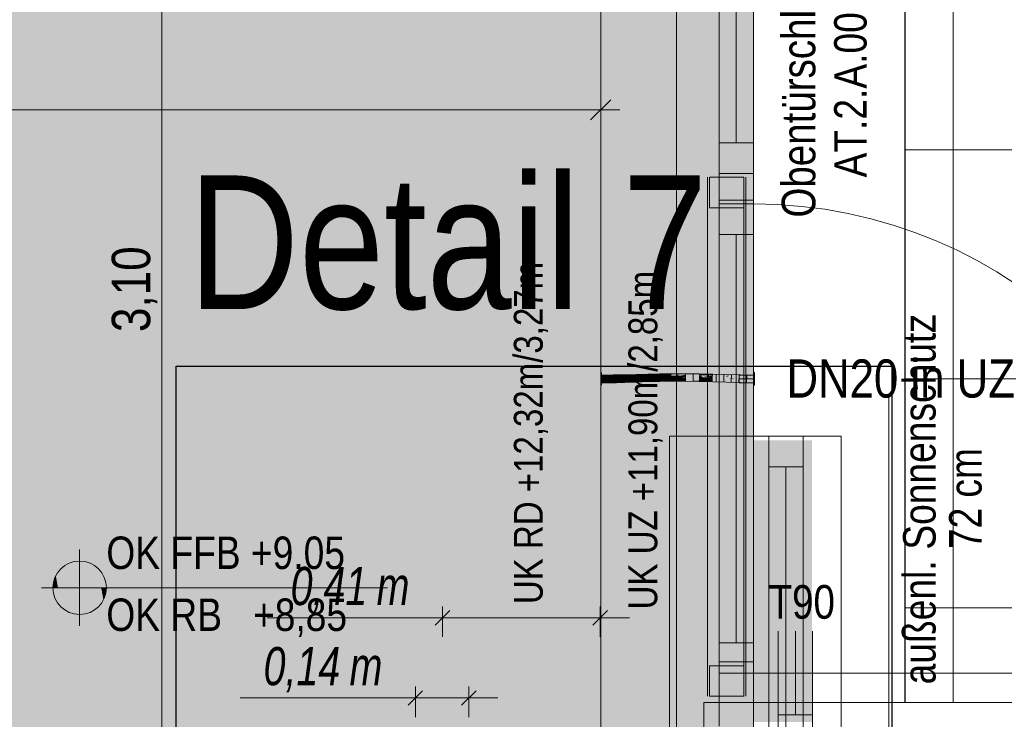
# Model space of a CAD drawing. Extents: x -620 to 300, y 62 to 1112.
# Tile 70 of 95: x -490 to -438, y 786 to 822. Entities that reach past the tile are written whole.
import ezdxf
from ezdxf.lldxf.tags import DXFTag

# ---------------------------------------------------------------- set-up
doc = ezdxf.new("R2010")
doc.units = 0
doc.layers.get('0').update_dxf_attribs({"lineweight": 13})
for name, color, linetype, lineweight, true_color in [('00_Beschriftung UZ', 3, 'Continuous', 13, 0x00ff00), ('30 -33 Aussenwände- 7 Fassade_ Elemente', 7, 'Continuous', 9, 0x00aacc), ('30 -35 Decken- 1 Konstruktion-Träger- Stahlbeton', 7, 'grob-A06G9S5M8I', 13, 0x33aa00), ('70 -72 Beschriftung- 1 Beschriftung allgemein', 7, 'Continuous', 9, 0xff6633), ('70 -76 Bemaßung- 2 Allgemein', 9, 'Continuous', 5, 0x808080), ('E_Aussparung Bemaßung', 5, 'Continuous', 9, 0x0000ff), ('E_Leerrohr 20', 7, 'Continuous', 13, 0xcc0099), ('E_Leerrohr 20-Shading', 7, 'Continuous', 13, 0xcc0099), ('E_Leerrohr_Detailnummer', 1, 'Continuous', 25, 0xff0000), ('iwb_Layout BA_Markierung', 7, 'Continuous', 9, 0xbadcdc), ('iwb_Schraffur_F90_feuerbestaendig', 1, 'Continuous', 13, 0xff0000), ('iwb_Schraffur_Unterzug', 7, 'Continuous', 5, 0xffffcc)]:
    doc.layers.add(name, color=color, linetype=linetype, lineweight=lineweight, true_color=true_color)
for name, color, linetype, lineweight in [('30 -33 Aussenwände- 8 Sonnenschutz', 7, 'Continuous', 9), ('60- 61 allgemeine Ausstattung- 4 Terrassen', 7, 'Continuous', 9), ('70 -71 Achsen- 1 Gebäudeachsen', 7, 'STRICHPUNKT2-A06G9S5N8I', 18), ('70 -72 Beschriftung- 5 Höhenkoten', 7, 'Continuous', 15), ('Detailelementbeschriftung', 7, 'Continuous', 9), ('Keine', 7, 'Continuous', 9)]:
    doc.layers.add(name, color=color, linetype=linetype, lineweight=lineweight)
doc.styles.get("Standard").update_dxf_attribs({"font": 'ARIALN.TTF'})
tags = doc.linetypes.add('grob-A06G9S5M8I', pattern=[14, 3, -8, 3]).pattern_tags.tags
tags[8:9] = [DXFTag(74, 4), DXFTag(75, 0), DXFTag(340, '0'), DXFTag(46, 0.0), DXFTag(50, 0.0), DXFTag(44, 0.0), DXFTag(45, 0.0)]
tags[6:7] = [DXFTag(74, 4), DXFTag(75, 0), DXFTag(340, '0'), DXFTag(46, 0.0), DXFTag(50, 0.0), DXFTag(44, 0.0), DXFTag(45, 0.0)]
tags[4:5] = [DXFTag(74, 4), DXFTag(75, 0), DXFTag(340, '0'), DXFTag(46, 0.0), DXFTag(50, 0.0), DXFTag(44, 0.0), DXFTag(45, 0.0)]
tags = doc.linetypes.add('STRICHPUNKT2', pattern=[12.7, 6.35, -3.175, 0, -3.175]).pattern_tags.tags
tags[10:11] = [DXFTag(74, 4), DXFTag(75, 0), DXFTag(340, '0'), DXFTag(46, 0.0), DXFTag(50, 0.0), DXFTag(44, 0.0), DXFTag(45, 0.0)]
tags[8:9] = [DXFTag(74, 4), DXFTag(75, 0), DXFTag(340, '0'), DXFTag(46, 0.0), DXFTag(50, 0.0), DXFTag(44, 0.0), DXFTag(45, 0.0)]
tags[6:7] = [DXFTag(74, 4), DXFTag(75, 0), DXFTag(340, '0'), DXFTag(46, 0.0), DXFTag(50, 0.0), DXFTag(44, 0.0), DXFTag(45, 0.0)]
tags[4:5] = [DXFTag(74, 4), DXFTag(75, 0), DXFTag(340, '0'), DXFTag(46, 0.0), DXFTag(50, 0.0), DXFTag(44, 0.0), DXFTag(45, 0.0)]
tags = doc.linetypes.add('STRICHPUNKT2-A06G9S5N8I', pattern=[12.7, 6.35, -3.175, 0, -3.175]).pattern_tags.tags
tags[10:11] = [DXFTag(74, 4), DXFTag(75, 0), DXFTag(340, '0'), DXFTag(46, 0.0), DXFTag(50, 0.0), DXFTag(44, 0.0), DXFTag(45, 0.0)]
tags[8:9] = [DXFTag(74, 4), DXFTag(75, 0), DXFTag(340, '0'), DXFTag(46, 0.0), DXFTag(50, 0.0), DXFTag(44, 0.0), DXFTag(45, 0.0)]
tags[6:7] = [DXFTag(74, 4), DXFTag(75, 0), DXFTag(340, '0'), DXFTag(46, 0.0), DXFTag(50, 0.0), DXFTag(44, 0.0), DXFTag(45, 0.0)]
tags[4:5] = [DXFTag(74, 4), DXFTag(75, 0), DXFTag(340, '0'), DXFTag(46, 0.0), DXFTag(50, 0.0), DXFTag(44, 0.0), DXFTag(45, 0.0)]

# ---------------------------------------------------------------- blocks, each defined once
blk = doc.blocks.new('Shading-A06G9S308I', base_point=(-458.717, 803.369))
at = {"layer": 'E_Leerrohr 20-Shading', "color": 213, "true_color": 0xd67fc0}
for points in [[(-459.505, 803.482), (-459.505, 803.704), (-459.517, 803.482), (-459.517, 803.704)], [(-459.517, 803.466), (-459.505, 803.466), (-459.517, 803.482), (-459.505, 803.482)], [(-459.517, 803.374), (-459.505, 803.374), (-459.517, 803.466), (-459.505, 803.466)], [(-459.505, 803.152), (-459.505, 803.374), (-459.517, 803.152), (-459.517, 803.374)], [(-459.517, 803.044), (-459.505, 803.044), (-459.517, 803.152), (-459.505, 803.152)], [(-459.505, 803.374), (-458.717, 803.376), (-459.505, 803.574), (-458.717, 803.574)], [(-459.505, 803.374), (-458.717, 803.374), (-458.717, 803.376)], [(-458.717, 803.369), (-459.505, 803.374), (-458.893, 803.183), (-459.505, 803.174)], [(-458.717, 803.369), (-458.717, 803.374), (-459.505, 803.374)], [(-459.505, 803.174), (-458.717, 803.174), (-458.717, 803.186)], [(-458.717, 803.369), (-458.893, 803.183), (-458.717, 803.19)], [(-458.893, 803.183), (-458.717, 803.186), (-458.717, 803.19)]]:
    blk.add_solid(points, dxfattribs=at)
blk = doc.blocks.new('Shading-A06G9S328I', base_point=(-457.065, 803.229))
at = {"layer": 'E_Leerrohr 20-Shading', "color": 223, "true_color": 0xc67fb4}
for points in [[(-456.465, 803.6), (-456.466, 803.643), (-457.075, 803.575), (-457.076, 803.628)], [(-455.854, 803.614), (-455.854, 803.651), (-456.465, 803.6), (-456.466, 803.643)], [(-455.854, 803.614), (-455.659, 803.612), (-455.854, 803.651), (-455.66, 803.65)], [(-455.659, 803.612), (-455.127, 803.608), (-455.66, 803.65), (-455.127, 803.648)], [(-454.401, 803.585), (-454.4, 803.634), (-455.127, 803.608), (-455.127, 803.648)], [(-458.898, 803.521), (-458.899, 803.579), (-459.505, 803.516), (-459.505, 803.574)], [(-458.893, 803.179), (-458.894, 803.238), (-459.505, 803.174), (-459.505, 803.233)], [(-458.291, 803.534), (-458.293, 803.593), (-458.898, 803.521), (-458.899, 803.579)], [(-458.283, 803.193), (-458.284, 803.251), (-458.893, 803.179), (-458.894, 803.238)], [(-457.683, 803.552), (-457.685, 803.61), (-458.291, 803.534), (-458.293, 803.593)], [(-457.673, 803.21), (-457.675, 803.269), (-458.283, 803.193), (-458.284, 803.251)], [(-457.683, 803.552), (-457.076, 803.628), (-457.685, 803.61)], [(-457.683, 803.552), (-457.313, 803.563), (-457.076, 803.628), (-457.075, 803.575)], [(-457.065, 803.229), (-457.067, 803.287), (-457.673, 803.21), (-457.675, 803.269)], [(-457.313, 803.563), (-457.074, 803.57), (-457.075, 803.575)], [(-457.074, 803.57), (-456.465, 803.585), (-457.075, 803.575), (-456.465, 803.6)], [(-456.458, 803.243), (-456.459, 803.302), (-457.065, 803.229), (-457.067, 803.287)], [(-456.465, 803.585), (-455.854, 803.593), (-456.465, 803.6), (-455.854, 803.614)], [(-455.853, 803.307), (-455.853, 803.31), (-456.459, 803.301), (-456.459, 803.302)], [(-456.458, 803.243), (-455.853, 803.251), (-456.459, 803.301), (-455.853, 803.307)], [(-455.854, 803.593), (-455.127, 803.589), (-455.854, 803.614), (-455.127, 803.608)], [(-455.853, 803.31), (-455.853, 803.307), (-455.658, 803.308), (-455.668, 803.305)], [(-455.656, 803.309), (-455.853, 803.31), (-455.658, 803.308)], [(-455.853, 803.307), (-455.853, 803.251), (-455.668, 803.305)], [(-455.655, 803.305), (-455.668, 803.305), (-455.655, 803.25), (-455.853, 803.251)], [(-455.668, 803.305), (-455.493, 803.303), (-455.658, 803.308), (-455.493, 803.304)], [(-455.277, 803.305), (-455.656, 803.309), (-455.658, 803.308)], [(-455.658, 803.308), (-455.493, 803.304), (-455.493, 803.307)], [(-455.131, 803.304), (-455.13, 803.307), (-455.656, 803.309)], [(-455.131, 803.299), (-455.655, 803.305), (-455.131, 803.248), (-455.655, 803.25)], [(-455.493, 803.304), (-455.277, 803.305), (-455.493, 803.307)], [(-455.493, 803.304), (-455.42, 803.302), (-455.277, 803.305), (-455.131, 803.304)], [(-455.493, 803.303), (-455.42, 803.302), (-455.493, 803.304)], [(-455.131, 803.304), (-455.42, 803.302), (-455.131, 803.3)], [(-455.42, 803.302), (-455.131, 803.299), (-455.131, 803.3)], [(-455.131, 803.304), (-454.408, 803.284), (-455.13, 803.307), (-454.407, 803.291)], [(-454.408, 803.284), (-455.131, 803.304), (-454.803, 803.29), (-455.131, 803.3)], [(-455.131, 803.3), (-455.131, 803.299), (-454.803, 803.29)], [(-454.803, 803.29), (-455.131, 803.299), (-454.409, 803.234), (-455.131, 803.248)], [(-454.407, 803.291), (-454.407, 803.293), (-455.13, 803.307)], [(-455.127, 803.589), (-454.401, 803.576), (-455.127, 803.608), (-454.401, 803.585)], [(-454.803, 803.29), (-454.409, 803.234), (-454.408, 803.277)], [(-454.408, 803.279), (-454.803, 803.29), (-454.408, 803.277)], [(-454.408, 803.284), (-454.803, 803.29), (-454.408, 803.279)], [(-454.408, 803.277), (-454.409, 803.234), (-454.114, 803.264)], [(-453.945, 803.222), (-453.945, 803.256), (-454.409, 803.234), (-454.114, 803.264)], [(-454.407, 803.291), (-454.408, 803.284), (-453.977, 803.278), (-454.044, 803.271)], [(-454.044, 803.271), (-454.408, 803.284), (-454.089, 803.266), (-454.408, 803.279)], [(-454.089, 803.266), (-454.408, 803.279), (-454.114, 803.264), (-454.408, 803.277)], [(-453.977, 803.278), (-453.951, 803.28), (-454.407, 803.291), (-454.407, 803.293)], [(-453.951, 803.28), (-453.945, 803.281), (-454.407, 803.293)], [(-454.4, 803.634), (-454.401, 803.585), (-453.942, 803.622), (-453.943, 803.565)], [(-454.401, 803.585), (-454.401, 803.576), (-453.943, 803.565), (-453.943, 803.564)], [(-453.945, 803.256), (-453.945, 803.261), (-454.114, 803.264), (-454.089, 803.266)], [(-453.684, 803.258), (-454.044, 803.271), (-453.684, 803.251), (-454.089, 803.266)], [(-453.977, 803.278), (-454.044, 803.271), (-453.683, 803.269), (-453.684, 803.258)], [(-453.683, 803.269), (-453.951, 803.28), (-453.977, 803.278)], [(-453.816, 803.277), (-453.945, 803.281), (-453.951, 803.28)], [(-453.683, 803.269), (-453.683, 803.272), (-453.951, 803.28), (-453.816, 803.277)], [(-453.683, 803.272), (-453.683, 803.274), (-453.945, 803.281)], [(-453.684, 803.245), (-453.684, 803.251), (-453.945, 803.256), (-453.945, 803.261)], [(-453.685, 803.216), (-453.684, 803.245), (-453.945, 803.222), (-453.945, 803.256)], [(-453.943, 803.564), (-453.676, 803.557), (-453.942, 803.622), (-453.674, 803.615)], [(-453.684, 803.245), (-453.685, 803.216), (-452.959, 803.211), (-452.959, 803.196)], [(-453.683, 803.269), (-453.684, 803.258), (-452.958, 803.246), (-452.959, 803.231)], [(-452.959, 803.231), (-453.684, 803.258), (-452.959, 803.223), (-453.684, 803.251)], [(-452.959, 803.223), (-453.684, 803.251), (-452.959, 803.211), (-453.684, 803.245)], [(-452.958, 803.247), (-452.958, 803.254), (-453.683, 803.272), (-453.683, 803.274)], [(-452.958, 803.247), (-453.683, 803.272), (-452.958, 803.246), (-453.683, 803.269)], [(-452.951, 803.537), (-452.95, 803.596), (-453.676, 803.557), (-453.674, 803.615)], [(-452.232, 803.227), (-452.368, 803.231), (-452.959, 803.231), (-452.958, 803.246)], [(-452.232, 803.209), (-452.959, 803.231), (-452.232, 803.2), (-452.959, 803.223)], [(-452.232, 803.227), (-452.959, 803.231), (-452.232, 803.209)], [(-452.232, 803.2), (-452.959, 803.223), (-452.233, 803.185), (-452.959, 803.211)], [(-452.959, 803.211), (-452.959, 803.196), (-452.233, 803.185), (-452.233, 803.18)], [(-452.232, 803.227), (-452.232, 803.239), (-452.958, 803.247), (-452.958, 803.254)], [(-452.368, 803.231), (-452.958, 803.247), (-452.958, 803.246)], [(-452.228, 803.522), (-452.227, 803.58), (-452.951, 803.539), (-452.95, 803.596)], [(-452.951, 803.537), (-452.228, 803.522), (-452.951, 803.539)], [(-451.505, 803.188), (-452.232, 803.2), (-451.505, 803.174), (-452.233, 803.185)], [(-452.233, 803.185), (-452.233, 803.18), (-451.505, 803.174)], [(-451.505, 803.218), (-451.505, 803.233), (-452.232, 803.227), (-452.232, 803.239)], [(-452.232, 803.227), (-452.232, 803.209), (-451.505, 803.218), (-451.505, 803.198)], [(-451.505, 803.198), (-452.232, 803.209), (-451.505, 803.188), (-452.232, 803.2)], [(-451.505, 803.516), (-451.505, 803.574), (-452.228, 803.522), (-452.227, 803.58)]]:
    blk.add_solid(points, dxfattribs=at)
at = {"layer": 'E_Leerrohr 20-Shading', "color": 231, "true_color": 0xe17fc9}
for points in [[(-458.896, 803.379), (-458.898, 803.521), (-459.505, 803.374), (-459.505, 803.516)], [(-458.894, 803.238), (-458.896, 803.379), (-459.505, 803.233), (-459.505, 803.374)], [(-458.291, 803.524), (-458.291, 803.534), (-458.898, 803.521)], [(-458.896, 803.379), (-458.288, 803.393), (-458.898, 803.521), (-458.291, 803.524)], [(-458.284, 803.251), (-458.288, 803.393), (-458.894, 803.238), (-458.896, 803.379)], [(-457.683, 803.547), (-457.683, 803.552), (-458.291, 803.534)], [(-458.291, 803.524), (-457.683, 803.527), (-458.291, 803.534), (-457.683, 803.547)], [(-458.288, 803.393), (-457.679, 803.41), (-458.291, 803.524), (-457.683, 803.527)], [(-457.675, 803.269), (-457.679, 803.41), (-458.284, 803.251), (-458.288, 803.393)], [(-457.683, 803.552), (-457.683, 803.547), (-457.313, 803.563), (-457.427, 803.552)], [(-457.427, 803.552), (-457.683, 803.527), (-457.074, 803.558), (-457.073, 803.53)], [(-457.683, 803.547), (-457.683, 803.527), (-457.427, 803.552)], [(-457.683, 803.527), (-457.679, 803.41), (-457.243, 803.529), (-457.242, 803.423)], [(-457.067, 803.287), (-457.071, 803.428), (-457.675, 803.269), (-457.679, 803.41)], [(-457.313, 803.563), (-457.427, 803.552), (-457.103, 803.558)], [(-457.427, 803.552), (-457.074, 803.558), (-457.103, 803.558)], [(-457.074, 803.558), (-457.074, 803.57), (-457.313, 803.563)], [(-457.242, 803.423), (-457.071, 803.428), (-457.243, 803.529), (-457.073, 803.53)], [(-456.464, 803.547), (-456.465, 803.585), (-457.074, 803.558), (-457.074, 803.57)], [(-457.073, 803.53), (-456.464, 803.533), (-457.074, 803.558), (-456.464, 803.547)], [(-457.071, 803.428), (-456.462, 803.443), (-457.073, 803.53), (-456.464, 803.533)], [(-456.459, 803.302), (-456.462, 803.443), (-457.067, 803.287), (-457.071, 803.428)], [(-455.854, 803.542), (-455.854, 803.593), (-456.464, 803.547), (-456.465, 803.585)], [(-456.464, 803.533), (-455.854, 803.538), (-456.464, 803.547), (-455.854, 803.542)], [(-456.462, 803.444), (-455.854, 803.457), (-456.464, 803.533), (-455.854, 803.538)], [(-456.462, 803.443), (-455.854, 803.451), (-456.462, 803.444), (-455.854, 803.457)], [(-455.853, 803.32), (-455.854, 803.451), (-456.46, 803.325), (-456.462, 803.443)], [(-456.459, 803.302), (-455.853, 803.31), (-456.46, 803.325), (-455.853, 803.32)], [(-455.369, 803.543), (-455.127, 803.589), (-455.854, 803.542), (-455.854, 803.593)], [(-455.854, 803.538), (-455.854, 803.457), (-455.369, 803.543), (-455.82, 803.458)], [(-455.854, 803.542), (-455.854, 803.538), (-455.4, 803.543)], [(-455.369, 803.543), (-455.854, 803.542), (-455.4, 803.543)], [(-455.129, 803.455), (-455.82, 803.458), (-455.28, 803.454), (-455.854, 803.451)], [(-455.854, 803.457), (-455.854, 803.451), (-455.82, 803.458)], [(-455.854, 803.451), (-455.657, 803.45), (-455.28, 803.454)], [(-455.854, 803.451), (-455.853, 803.32), (-455.657, 803.45), (-455.656, 803.32)], [(-455.853, 803.32), (-455.853, 803.31), (-455.656, 803.32), (-455.656, 803.309)], [(-455.82, 803.458), (-455.49, 803.462), (-455.49, 803.521)], [(-455.82, 803.458), (-455.129, 803.455), (-455.129, 803.466)], [(-455.657, 803.45), (-455.129, 803.448), (-455.129, 803.455)], [(-455.657, 803.45), (-455.656, 803.32), (-455.129, 803.448), (-455.13, 803.322)], [(-455.656, 803.32), (-455.656, 803.309), (-455.13, 803.322), (-455.13, 803.307)], [(-455.49, 803.462), (-455.129, 803.466), (-455.369, 803.543), (-455.128, 803.546)], [(-455.49, 803.462), (-455.369, 803.543), (-455.49, 803.521)], [(-455.128, 803.546), (-455.127, 803.589), (-455.369, 803.543)], [(-455.13, 803.322), (-454.406, 803.331), (-455.129, 803.445), (-454.404, 803.43)], [(-455.13, 803.307), (-454.407, 803.293), (-455.13, 803.322), (-454.406, 803.331)], [(-455.128, 803.544), (-455.129, 803.466), (-454.401, 803.553), (-454.403, 803.47)], [(-455.129, 803.455), (-454.404, 803.456), (-455.129, 803.466), (-454.403, 803.47)], [(-455.129, 803.455), (-455.129, 803.448), (-454.404, 803.456), (-454.404, 803.44)], [(-455.129, 803.448), (-454.404, 803.434), (-454.404, 803.44)], [(-454.404, 803.43), (-454.404, 803.434), (-455.129, 803.445), (-455.129, 803.448)], [(-454.401, 803.557), (-454.401, 803.576), (-455.128, 803.546), (-455.127, 803.589)], [(-455.128, 803.546), (-455.128, 803.544), (-454.401, 803.557), (-454.401, 803.553)], [(-454.406, 803.331), (-454.407, 803.293), (-453.944, 803.34), (-453.945, 803.281)], [(-454.404, 803.43), (-454.406, 803.331), (-453.944, 803.42), (-453.944, 803.34)], [(-454.403, 803.47), (-454.404, 803.456), (-454.192, 803.47), (-454.277, 803.456)], [(-454.277, 803.456), (-454.404, 803.456), (-454.376, 803.439), (-454.404, 803.44)], [(-454.404, 803.44), (-454.404, 803.434), (-454.376, 803.439)], [(-453.679, 803.42), (-453.871, 803.432), (-454.404, 803.434), (-454.376, 803.439)], [(-453.816, 803.421), (-453.679, 803.42), (-454.404, 803.434)], [(-453.944, 803.422), (-454.404, 803.434), (-453.944, 803.42), (-454.404, 803.43)], [(-453.944, 803.422), (-453.816, 803.421), (-454.404, 803.434)], [(-454.403, 803.47), (-454.192, 803.47), (-454.401, 803.553), (-454.394, 803.554)], [(-453.943, 803.564), (-454.401, 803.576), (-454.401, 803.557)], [(-454.401, 803.557), (-454.394, 803.554), (-453.943, 803.564), (-453.902, 803.563)], [(-454.394, 803.554), (-454.401, 803.557), (-454.401, 803.553)], [(-454.394, 803.554), (-454.192, 803.47), (-453.902, 803.563), (-453.676, 803.557)], [(-453.871, 803.432), (-454.277, 803.456), (-454.376, 803.439)], [(-453.678, 803.455), (-453.678, 803.471), (-454.277, 803.456), (-454.192, 803.47)], [(-453.678, 803.455), (-454.277, 803.456), (-453.679, 803.429), (-453.871, 803.432)], [(-453.678, 803.471), (-453.676, 803.557), (-454.192, 803.47)], [(-453.945, 803.281), (-453.683, 803.274), (-453.944, 803.422), (-453.679, 803.415)], [(-453.944, 803.422), (-453.679, 803.415), (-453.679, 803.42)], [(-453.871, 803.432), (-453.679, 803.42), (-453.679, 803.429)], [(-452.958, 803.254), (-452.955, 803.396), (-453.683, 803.274), (-453.679, 803.415)], [(-453.678, 803.455), (-453.679, 803.429), (-452.953, 803.453), (-452.954, 803.417)], [(-453.679, 803.429), (-453.679, 803.42), (-452.954, 803.417), (-452.954, 803.413)], [(-453.679, 803.415), (-452.955, 803.396), (-453.679, 803.42), (-452.954, 803.413)], [(-452.953, 803.471), (-452.951, 803.537), (-453.678, 803.471), (-453.676, 803.557)], [(-453.678, 803.455), (-452.953, 803.453), (-453.678, 803.471), (-452.953, 803.471)], [(-452.958, 803.254), (-452.232, 803.239), (-452.955, 803.38), (-452.23, 803.376)], [(-452.955, 803.396), (-452.23, 803.38), (-452.954, 803.413), (-452.229, 803.409)], [(-452.23, 803.376), (-452.23, 803.38), (-452.955, 803.38), (-452.955, 803.396)], [(-452.953, 803.453), (-452.954, 803.417), (-452.229, 803.409), (-452.369, 803.41)], [(-452.954, 803.417), (-452.954, 803.413), (-452.369, 803.41)], [(-452.953, 803.471), (-452.83, 803.535), (-452.951, 803.537)], [(-452.953, 803.471), (-452.228, 803.474), (-452.83, 803.535), (-452.228, 803.518)], [(-452.953, 803.453), (-452.229, 803.453), (-452.953, 803.471), (-452.228, 803.474)], [(-452.953, 803.453), (-452.229, 803.409), (-452.229, 803.453)], [(-452.228, 803.518), (-452.228, 803.522), (-452.83, 803.535)], [(-452.23, 803.37), (-452.232, 803.239), (-451.505, 803.374), (-451.505, 803.233)], [(-452.23, 803.38), (-451.505, 803.374), (-452.229, 803.409), (-451.505, 803.409)], [(-451.505, 803.374), (-452.23, 803.38), (-452.23, 803.376)], [(-452.23, 803.376), (-452.23, 803.37), (-451.505, 803.374)], [(-452.229, 803.453), (-451.505, 803.458), (-452.228, 803.474), (-451.505, 803.482)], [(-452.229, 803.409), (-451.505, 803.409), (-452.229, 803.453), (-451.505, 803.458)], [(-451.505, 803.496), (-451.505, 803.516), (-452.228, 803.518), (-452.228, 803.522)], [(-452.228, 803.474), (-451.505, 803.482), (-452.228, 803.518), (-451.505, 803.496)]]:
    blk.add_solid(points, dxfattribs=at)
blk = doc.blocks.new('Shading-A06G9S348I', base_point=(-451.505, 803.437))
at = {"layer": 'E_Leerrohr 20-Shading', "color": 213, "true_color": 0xd67fc0}
for points in [[(-451.493, 803.601), (-451.493, 803.704), (-451.505, 803.601), (-451.505, 803.704)], [(-451.505, 803.437), (-451.505, 803.574), (-452.293, 803.43), (-452.293, 803.574)], [(-452.293, 803.418), (-451.505, 803.423), (-452.293, 803.43), (-451.505, 803.437)], [(-451.505, 803.394), (-451.505, 803.423), (-452.293, 803.392), (-452.293, 803.418)], [(-451.505, 803.394), (-452.293, 803.392), (-452.11, 803.374), (-452.293, 803.376)], [(-452.293, 803.376), (-452.293, 803.374), (-452.11, 803.374)], [(-452.293, 803.371), (-452.266, 803.369), (-452.11, 803.374), (-451.937, 803.374)], [(-452.11, 803.374), (-452.293, 803.374), (-452.293, 803.371)], [(-452.266, 803.369), (-452.293, 803.371), (-452.293, 803.369)], [(-452.293, 803.33), (-451.505, 803.325), (-452.293, 803.369), (-452.266, 803.369)], [(-451.505, 803.325), (-452.293, 803.33), (-451.505, 803.256), (-452.293, 803.268)], [(-451.505, 803.256), (-452.293, 803.268), (-451.505, 803.222), (-452.293, 803.239)], [(-452.293, 803.239), (-452.293, 803.174), (-451.505, 803.222), (-451.505, 803.174)], [(-452.266, 803.369), (-451.505, 803.325), (-451.937, 803.374), (-451.505, 803.374)], [(-451.505, 803.394), (-452.11, 803.374), (-451.505, 803.374)], [(-451.505, 803.529), (-451.493, 803.529), (-451.505, 803.601), (-451.493, 803.601)], [(-451.505, 803.515), (-451.493, 803.515), (-451.505, 803.529), (-451.493, 803.529)], [(-451.493, 803.486), (-451.493, 803.515), (-451.505, 803.486), (-451.505, 803.515)], [(-451.493, 803.463), (-451.493, 803.486), (-451.505, 803.463), (-451.505, 803.486)], [(-451.493, 803.461), (-451.493, 803.463), (-451.505, 803.461), (-451.505, 803.463)], [(-451.505, 803.461), (-451.505, 803.374), (-451.493, 803.461), (-451.493, 803.374)], [(-451.493, 803.164), (-451.493, 803.374), (-451.505, 803.164), (-451.505, 803.374)], [(-451.493, 803.159), (-451.493, 803.164), (-451.505, 803.159), (-451.505, 803.164)], [(-451.505, 803.159), (-451.505, 803.152), (-451.493, 803.159), (-451.493, 803.152)], [(-451.505, 803.152), (-451.505, 803.103), (-451.493, 803.152), (-451.493, 803.103)], [(-451.505, 803.103), (-451.505, 803.044), (-451.493, 803.103), (-451.493, 803.044)]]:
    blk.add_solid(points, dxfattribs=at)
blk = doc.blocks.new('Polygon-A06G9S5E8I')
at = {"color": 0, "linetype": 'ByBlock', "lineweight": -2, "ltscale": 0.13}
blk.add_solid([(-458.92, 86.609), (-538.631, 86.396), (-458.753, 1083.814), (-538.631, 1083.814)], dxfattribs=at)
blk = doc.blocks.new('Referenz-A06G9S5P8I')
at = {"layer": '00_Beschriftung UZ', "color": 0, "lineweight": -2}
for points in [[(-462.22, 787.142), (-459.549, 788.474), (-462.218, 789.813)], [(-456.879, 787.142), (-459.549, 788.474), (-456.88, 789.813)]]:
    blk.add_solid(points, dxfattribs=at)
at = {"layer": '30 -33 Aussenwände- 7 Fassade_ Elemente', "color": 0, "linetype": 'grob-A06G9S5M8I', "lineweight": -2, "ltscale": 0.13}
for p, q in [((-443.609, 833.474), (-443.609, 786.414)), ((-453.949, 786.744), (-453.949, 813.944)), ((-451.949, 786.744), (-451.949, 813.944)), ((-452.049, 812.344), (-452.049, 788.344)), ((-426.949, 787.944), (-451.549, 787.944))]:
    blk.add_line(p, q, dxfattribs=at)
at = {"layer": '30 -33 Aussenwände- 7 Fassade_ Elemente', "color": 0, "linetype": 'Continuous', "lineweight": -2, "ltscale": 0.13}
for p, q in [((-453.349, 814.144), (-453.349, 828.804)), ((-451.549, 828.804), (-451.549, 814.144)), ((-452.449, 827.204), (-452.449, 815.744)), ((-453.349, 815.744), (-451.549, 815.744)), ((-453.349, 814.144), (-453.349, 815.744)), ((-451.549, 815.744), (-451.549, 814.144)), ((-451.549, 814.144), (-453.349, 814.144)), ((-453.349, 812.544), (-453.349, 814.144)), ((-451.549, 814.144), (-453.349, 814.144)), ((-451.549, 814.144), (-451.549, 812.544)), ((-453.849, 812.344), (-453.849, 813.944)), ((-453.849, 813.944), (-452.049, 813.944)), ((-452.049, 813.944), (-452.049, 812.344)), ((-453.349, 812.744), (-451.549, 812.744)), ((-453.349, 787.944), (-453.349, 812.744)), ((-453.349, 810.944), (-453.349, 812.544)), ((-453.349, 812.544), (-451.549, 812.544)), ((-453.349, 812.544), (-453.349, 788.544)), ((-451.549, 812.544), (-453.349, 812.544)), ((-451.549, 812.744), (-451.549, 787.944)), ((-451.549, 812.544), (-451.549, 810.944)), ((-451.549, 788.544), (-451.549, 812.544)), ((-452.049, 812.344), (-453.849, 812.344)), ((-451.549, 810.944), (-453.349, 810.944)), ((-452.449, 789.544), (-452.449, 810.944)), ((-450.249, 784.174), (-450.249, 790.161)), ((-449.349, 790.161), (-449.349, 785.774)), ((-448.449, 790.161), (-448.449, 784.174)), ((-453.349, 787.944), (-453.349, 789.544)), ((-453.349, 789.544), (-451.549, 789.544)), ((-451.549, 789.544), (-451.549, 787.944)), ((-453.849, 788.344), (-452.049, 788.344)), ((-453.849, 786.744), (-453.849, 788.344)), ((-453.349, 788.544), (-451.549, 788.544)), ((-452.049, 788.344), (-452.049, 786.744)), ((-453.349, 785.174), (-453.349, 787.944)), ((-453.349, 787.944), (-451.549, 787.944)), ((-451.549, 787.944), (-451.549, 785.174)), ((-452.049, 786.744), (-453.849, 786.744)), ((-454.149, 786.414), (-291.949, 786.414)), ((-454.149, 781.574), (-454.149, 786.414)), ((-439.863, 786.414), (-447.749, 786.414)), ((-450.249, 784.174), (-450.249, 785.774)), ((-450.249, 785.774), (-448.449, 785.774)), ((-448.449, 785.774), (-448.449, 784.174))]:
    blk.add_line(p, q, dxfattribs=at)
at = {"layer": '30 -33 Aussenwände- 7 Fassade_ Elemente', "color": 0, "lineweight": -2}
for p, q in [((-450.749, 800.374), (-455.949, 800.374)), ((-455.949, 800.374), (-455.949, 781.374)), ((-450.749, 798.774), (-450.749, 800.374)), ((-450.749, 800.374), (-448.949, 800.374)), ((-448.949, 800.374), (-446.949, 800.374)), ((-448.949, 800.374), (-448.949, 798.774)), ((-446.949, 800.374), (-446.949, 781.374)), ((-448.949, 798.774), (-450.749, 798.774)), ((-450.749, 782.974), (-450.749, 798.774)), ((-449.849, 782.974), (-449.849, 798.774)), ((-448.949, 798.774), (-448.949, 782.974))]:
    blk.add_line(p, q, dxfattribs=at)
at = {"layer": '30 -33 Aussenwände- 7 Fassade_ Elemente', "color": 0, "linetype": 'grob-A06G9S5M8I', "lineweight": -2, "ltscale": 0.13}
blk.add_ellipse((-451.549, 787.944), major_axis=(24.6, 0), ratio=1, start_param=0, end_param=1.570796, dxfattribs=at)
at = {"layer": '30 -33 Aussenwände- 8 Sonnenschutz', "color": 0, "linetype": 'Continuous', "lineweight": -2, "ltscale": 0.13}
blk.add_line((-444.463, 802.387), (-444.463, 783.146), dxfattribs=at)
at = {"layer": '30 -35 Decken- 1 Konstruktion-Träger- Stahlbeton', "color": 0, "lineweight": -2}
for p, q in [((-459.549, 778.474), (-459.549, 995.474)), ((-451.549, 778.474), (-451.549, 995.474))]:
    blk.add_line(p, q, dxfattribs=at)
at = {"layer": '60- 61 allgemeine Ausstattung- 4 Terrassen', "color": 0, "lineweight": -2}
for p, q in [((-441.089, 786.414), (-441.089, 1004.874)), ((-443.61, 998.074), (-443.61, 786.414)), ((-443.61, 815.374), (-137.489, 815.374)), ((-443.61, 803.374), (-137.489, 803.374)), ((-443.61, 791.374), (-137.489, 791.374)), ((-443.61, 786.414), (-137.489, 786.414))]:
    blk.add_line(p, q, dxfattribs=at)
at = {"layer": '70 -71 Achsen- 1 Gebäudeachsen', "color": 0, "linetype": 'STRICHPUNKT2-A06G9S5N8I', "lineweight": -2, "ltscale": 0.13}
blk.add_line((-455.579, 1084.393), (-455.579, 84.953), dxfattribs=at)
at = {"layer": '70 -72 Beschriftung- 5 Höhenkoten', "color": 0, "linetype": 'Continuous', "lineweight": -2, "ltscale": 0.13}
for p, q in [((-486.849, 790.426), (-486.849, 794.426)), ((-486.849, 793.826), (-486.849, 792.426)), ((-486.849, 792.426), (-486.849, 793.826)), ((-488.849, 792.426), (-470.725, 792.426)), ((-486.849, 792.426), (-488.249, 792.426)), ((-488.249, 792.426), (-486.849, 792.426)), ((-486.849, 792.426), (-485.449, 792.426)), ((-486.849, 791.026), (-486.849, 792.426)), ((-485.449, 792.426), (-486.849, 792.426)), ((-486.849, 792.426), (-486.849, 791.026))]:
    blk.add_line(p, q, dxfattribs=at)
for major_axis in [(0, 1.4), (1.4, 0), (-1.4, 0), (0, -1.4)]:
    blk.add_ellipse((-486.849, 792.426), major_axis=major_axis, ratio=1, start_param=0, end_param=1.570796, dxfattribs=at)
at = {"layer": '70 -72 Beschriftung- 5 Höhenkoten', "color": 0, "lineweight": -2}
for points in [[(-487.839, 792.426), (-487.982, 793.249), (-487.839, 793.416)], [(-487.672, 792.426), (-487.839, 793.416), (-487.672, 793.558)], [(-487.839, 792.426), (-487.839, 793.416), (-487.672, 792.426)], [(-487.485, 792.426), (-487.672, 793.558), (-487.485, 793.673)], [(-487.672, 792.426), (-487.672, 793.558), (-487.485, 792.426)], [(-487.282, 792.426), (-487.485, 793.673), (-487.282, 793.757)], [(-487.485, 792.426), (-487.485, 793.673), (-487.282, 792.426)], [(-487.068, 792.426), (-487.282, 793.757), (-487.068, 793.808)], [(-487.282, 792.426), (-487.282, 793.757), (-487.068, 792.426)], [(-486.849, 792.426), (-487.068, 793.808), (-486.849, 793.826)], [(-487.068, 792.426), (-487.068, 793.808), (-486.849, 792.426)], [(-488.181, 792.426), (-488.232, 792.645), (-488.181, 792.858)], [(-488.097, 792.426), (-488.181, 792.858), (-488.097, 793.061)], [(-488.181, 792.426), (-488.181, 792.858), (-488.097, 792.426)], [(-487.982, 792.426), (-488.097, 793.061), (-487.982, 793.249)], [(-488.097, 792.426), (-488.097, 793.061), (-487.982, 792.426)], [(-487.982, 792.426), (-487.982, 793.249), (-487.839, 792.426)], [(-488.232, 792.426), (-488.249, 792.426), (-488.232, 792.645)], [(-488.232, 792.426), (-488.232, 792.645), (-488.181, 792.426)], [(-486.849, 791.026), (-486.849, 792.426), (-486.63, 791.043)], [(-486.63, 791.043), (-486.849, 792.426), (-486.63, 792.426)], [(-486.63, 791.043), (-486.63, 792.426), (-486.417, 791.094)], [(-486.417, 791.094), (-486.63, 792.426), (-486.417, 792.426)], [(-486.417, 791.094), (-486.417, 792.426), (-486.214, 791.178)], [(-486.214, 791.178), (-486.417, 792.426), (-486.214, 792.426)], [(-486.214, 791.178), (-486.214, 792.426), (-486.026, 791.293)], [(-486.026, 791.293), (-486.214, 792.426), (-486.026, 792.426)], [(-486.026, 791.293), (-486.026, 792.426), (-485.859, 791.436)], [(-485.859, 791.436), (-486.026, 792.426), (-485.859, 792.426)], [(-485.859, 791.436), (-485.859, 792.426), (-485.717, 791.603)], [(-485.717, 791.603), (-485.859, 792.426), (-485.717, 792.426)], [(-485.717, 791.603), (-485.717, 792.426), (-485.602, 791.79)], [(-485.602, 791.79), (-485.717, 792.426), (-485.602, 792.426)], [(-485.602, 791.79), (-485.602, 792.426), (-485.518, 791.993)], [(-485.518, 791.993), (-485.602, 792.426), (-485.518, 792.426)], [(-485.518, 791.993), (-485.518, 792.426), (-485.467, 792.207)], [(-485.467, 792.207), (-485.518, 792.426), (-485.467, 792.426)], [(-485.467, 792.207), (-485.467, 792.426), (-485.449, 792.426)]]:
    blk.add_solid(points, dxfattribs=at)
at = {"layer": '70 -76 Bemaßung- 2 Allgemein', "color": 0, "linetype": 'Continuous', "lineweight": -2, "ltscale": 0.13}
for p, q in [((-482.549, 778.035), (-482.549, 837.914)), ((-459.549, 819.974), (-459.549, 816.474)), ((-459.019, 818.005), (-460.08, 816.944)), ((-460.61, 817.474), (-538.631, 817.474)), ((-458.549, 817.474), (-460.61, 817.474))]:
    blk.add_line(p, q, dxfattribs=at)
at = {"layer": '00_Beschriftung UZ', "color": 0, "linetype": 'ByBlock', "lineweight": -2, "ltscale": 0.13, "char_height": 1.51033, "attachment_point": 1, "rotation": 90}
for s, insert in [('{\\fArial Narrow;UK RD +12,32m/3,27m}', (-464.1, 791.574)), ('{\\fArial Narrow;UK UZ +11,90m/2,85m}', (-458.096, 791.294))]:
    blk.add_mtext(s, dxfattribs=dict(at, insert=insert))
at = {"layer": '30 -33 Aussenwände- 8 Sonnenschutz', "color": 0, "linetype": 'Continuous', "lineweight": -2, "ltscale": 0.13, "char_height": 1.7, "attachment_point": 1, "rotation": 90}
for s, insert in [('{\\fArial Narrow;Sonnenschutz}', (-443.708, 794.425)), ('{\\fArial Narrow;cm}', (-441.297, 797.152)), ('{\\fArial Narrow;72}', (-441.297, 794.458)), ('{\\fArial Narrow;außenl.}', (-443.708, 787.367))]:
    blk.add_mtext(s, dxfattribs=dict(at, insert=insert))
at = {"layer": '70 -72 Beschriftung- 1 Beschriftung allgemein', "color": 0, "linetype": 'Continuous', "lineweight": -2, "ltscale": 0.13, "attachment_point": 1, "rotation": 90}
for s, insert, char_height in [('{\\fArial Narrow;Obentürschließer}', (-450.069, 811.827), 1.76205), ('{\\fArial Narrow;AT.2.A.009}', (-447.32, 813.931), 1.7)]:
    blk.add_mtext(s, dxfattribs=dict(at, insert=insert, char_height=char_height))
at = {"layer": '70 -72 Beschriftung- 5 Höhenkoten', "color": 0, "linetype": 'Continuous', "lineweight": -2, "ltscale": 0.13, "char_height": 1.7, "attachment_point": 1}
for s, insert in [('{\\fArial Narrow;OK FFB +9,05}', (-485.449, 795.111)), ('{\\fArial Narrow;OK RB   +8,85}', (-485.449, 791.865))]:
    blk.add_mtext(s, dxfattribs=dict(at, insert=insert))
at = {"layer": '70 -76 Bemaßung- 2 Allgemein', "color": 0, "linetype": 'Continuous', "lineweight": -2, "ltscale": 0.13, "insert": (-485.165, 805.83), "char_height": 2.01377, "attachment_point": 1, "rotation": 90}
blk.add_mtext('{\\fArial Narrow;3,10}', dxfattribs=at)
at = {"layer": 'Keine', "color": 0, "linetype": 'ByBlock', "lineweight": -2, "ltscale": 0.13, "insert": (-450.758, 792.568), "char_height": 1.76205, "attachment_point": 1}
blk.add_mtext('{\\fArial Narrow;T90}', dxfattribs=at)
blk = doc.blocks.new('Referenz-A06G9S5R8I')
at = {"layer": 'iwb_Schraffur_F90_feuerbestaendig', "linetype": 'Continuous', "ltscale": 0.13}
blk.add_solid([(-453.939, 800.153), (-448.479, 800.153), (-453.939, 785.393), (-448.479, 785.393)], dxfattribs=at)
at = {"layer": 'iwb_Schraffur_Unterzug', "linetype": 'Continuous', "ltscale": 0.13}
blk.add_solid([(-459.579, 778.453), (-459.579, 830.453), (-451.579, 778.453), (-451.579, 830.453)], dxfattribs=at)
blk = doc.blocks.new('Polygon-A06G9S698I')
at = {"color": 0, "linetype": 'ByBlock', "lineweight": -2, "ltscale": 0.25}
for p, q in [((-481.8, 804.046), (-444.305, 804.046)), ((-481.8, 772.943), (-481.8, 804.046)), ((-444.305, 804.046), (-444.305, 772.943)), ((-444.305, 772.943), (-481.8, 772.943))]:
    blk.add_line(p, q, dxfattribs=at)
blk = doc.blocks.new('Einzeiliger Text-A06G9S6B8I')
at = {"color": 0, "lineweight": -2, "insert": (-481.143, 814.035), "char_height": 7, "attachment_point": 1}
blk.add_mtext('{\\fArial Narrow;Detail 7}', dxfattribs=at)
blk = doc.blocks.new('Maß-A06G9S9V8I')
at = {"color": 0, "linetype": 'ByBlock', "lineweight": -2, "ltscale": 0.13}
for p, q in [((-467.842, 791.453), (-467.842, 789.853)), ((-459.579, 791.453), (-459.579, 789.853)), ((-458.051, 790.853), (-477.024, 790.853)), ((-467.461, 791.235), (-468.224, 790.472)), ((-459.197, 791.235), (-459.96, 790.472))]:
    blk.add_line(p, q, dxfattribs=at)
at = {"color": 0, "linetype": 'ByBlock', "lineweight": -2, "ltscale": 0.13, "char_height": 2, "attachment_point": 1}
for s, insert in [('{\\W0.9;\\fArial Narrow|b0|i1;0,41 }', (-475.793, 793.52)), ('{\\W0.9;\\fArial Narrow|b0|i1;m}', (-471.288, 793.52))]:
    blk.add_mtext(s, dxfattribs=dict(at, insert=insert))
blk = doc.blocks.new('Maß-A06G9S9X8I')
at = {"color": 0, "linetype": 'ByBlock', "lineweight": -2, "ltscale": 0.13}
for p, q in [((-469.26, 787.253), (-469.26, 785.653)), ((-466.46, 787.253), (-466.46, 785.653)), ((-464.933, 786.653), (-478.442, 786.653)), ((-468.878, 787.035), (-469.642, 786.272)), ((-466.078, 787.035), (-466.842, 786.272))]:
    blk.add_line(p, q, dxfattribs=at)
at = {"color": 0, "linetype": 'ByBlock', "lineweight": -2, "ltscale": 0.13, "char_height": 2, "attachment_point": 1}
for s, insert in [('{\\W0.9;\\fArial Narrow|b0|i1;0,14 }', (-477.21, 789.32)), ('{\\W0.9;\\fArial Narrow|b0|i1;m}', (-472.706, 789.32))]:
    blk.add_mtext(s, dxfattribs=dict(at, insert=insert))
blk = doc.blocks.new('Enddeckel-A06G9SEP8I')
at = {"color": 0, "linetype": 'ByBlock', "lineweight": -2, "ltscale": 0.13}
for p, q in [((-459.505, 803.704), (-459.517, 803.704)), ((-459.517, 803.511), (-459.517, 803.704)), ((-459.505, 803.511), (-459.505, 803.704)), ((-459.517, 803.237), (-459.517, 803.511)), ((-459.517, 803.044), (-459.517, 803.237)), ((-458.717, 803.574), (-459.505, 803.574)), ((-459.505, 803.457), (-459.505, 803.574)), ((-459.505, 803.237), (-459.505, 803.511)), ((-459.505, 803.291), (-459.505, 803.457)), ((-459.505, 803.174), (-459.505, 803.291)), ((-459.505, 803.044), (-459.505, 803.237)), ((-459.505, 803.174), (-458.717, 803.174)), ((-458.717, 803.457), (-458.717, 803.574)), ((-458.717, 803.291), (-458.717, 803.457)), ((-458.717, 803.174), (-458.717, 803.291)), ((-459.517, 803.044), (-459.505, 803.044))]:
    blk.add_line(p, q, dxfattribs=at)
at = {"color": 0, "linetype": 'STRICHPUNKT2', "lineweight": 5, "ltscale": 0.13}
blk.add_line((-459.505, 803.374), (-458.717, 803.374), dxfattribs=at)
blk = doc.blocks.new('Einzeiliger Text-A06G9SER8I')
at = {"color": 0, "lineweight": -2, "insert": (-449.816, 804.394), "char_height": 2, "attachment_point": 1}
blk.add_mtext('{\\fArial Narrow;DN20 in UZ}', dxfattribs=at)
blk = doc.blocks.new('Enddeckel-A06G9SET8I')
at = {"color": 0, "linetype": 'ByBlock', "lineweight": -2, "ltscale": 0.13}
for p, q in [((-451.493, 803.704), (-451.505, 803.704)), ((-451.505, 803.704), (-451.505, 803.511)), ((-451.493, 803.704), (-451.493, 803.511)), ((-451.505, 803.574), (-452.293, 803.574)), ((-452.293, 803.574), (-452.293, 803.457)), ((-452.293, 803.457), (-452.293, 803.291)), ((-452.293, 803.291), (-452.293, 803.174)), ((-452.293, 803.174), (-451.505, 803.174)), ((-451.505, 803.574), (-451.505, 803.457)), ((-451.505, 803.511), (-451.505, 803.237)), ((-451.505, 803.457), (-451.505, 803.291)), ((-451.505, 803.291), (-451.505, 803.174)), ((-451.505, 803.237), (-451.505, 803.044)), ((-451.493, 803.511), (-451.493, 803.237)), ((-451.493, 803.237), (-451.493, 803.044)), ((-451.505, 803.044), (-451.493, 803.044))]:
    blk.add_line(p, q, dxfattribs=at)
at = {"color": 0, "linetype": 'STRICHPUNKT2', "lineweight": 5, "ltscale": 0.13}
blk.add_line((-451.505, 803.374), (-452.293, 803.374), dxfattribs=at)
blk = doc.blocks.new('Flexrohr-A06G9SEV8I')
at = {"color": 0, "linetype": 'ByBlock', "lineweight": -2, "ltscale": 0.13}
for p, q in [((-456.466, 803.643), (-457.076, 803.628)), ((-455.854, 803.651), (-456.466, 803.643)), ((-455.127, 803.648), (-455.854, 803.651)), ((-454.4, 803.634), (-455.127, 803.648)), ((-458.899, 803.579), (-459.505, 803.574)), ((-459.505, 803.574), (-459.505, 803.174)), ((-458.893, 803.179), (-459.505, 803.174)), ((-459.503, 803.562), (-459.503, 803.186)), ((-459.105, 803.566), (-459.101, 803.19)), ((-458.293, 803.593), (-458.899, 803.579)), ((-458.283, 803.193), (-458.893, 803.179)), ((-458.707, 803.572), (-458.7, 803.196)), ((-458.308, 803.58), (-458.299, 803.204)), ((-457.685, 803.61), (-458.293, 803.593)), ((-457.673, 803.21), (-458.283, 803.193)), ((-457.909, 803.592), (-457.898, 803.216)), ((-457.076, 803.628), (-457.685, 803.61)), ((-457.065, 803.229), (-457.673, 803.21)), ((-457.509, 803.603), (-457.498, 803.228)), ((-457.109, 803.615), (-457.099, 803.24)), ((-456.458, 803.243), (-457.065, 803.229)), ((-456.708, 803.625), (-456.7, 803.249)), ((-455.853, 803.251), (-456.458, 803.243)), ((-456.307, 803.633), (-456.301, 803.257)), ((-455.905, 803.639), (-455.903, 803.263)), ((-455.131, 803.248), (-455.853, 803.251)), ((-455.503, 803.638), (-455.505, 803.262)), ((-454.409, 803.235), (-455.131, 803.248)), ((-455.102, 803.636), (-455.106, 803.26)), ((-454.701, 803.628), (-454.707, 803.252)), ((-453.685, 803.215), (-454.409, 803.235)), ((-453.674, 803.615), (-454.4, 803.634)), ((-454.3, 803.62), (-454.309, 803.244)), ((-453.9, 803.609), (-453.909, 803.233)), ((-452.959, 803.196), (-453.685, 803.215)), ((-452.95, 803.596), (-453.674, 803.615)), ((-453.5, 803.599), (-453.509, 803.223)), ((-453.1, 803.588), (-453.109, 803.212)), ((-452.233, 803.18), (-452.959, 803.196)), ((-452.227, 803.58), (-452.95, 803.596)), ((-452.701, 803.578), (-452.709, 803.202)), ((-452.302, 803.57), (-452.308, 803.194)), ((-451.505, 803.174), (-452.233, 803.18)), ((-451.505, 803.574), (-452.227, 803.58)), ((-451.903, 803.566), (-451.906, 803.19)), ((-451.505, 803.574), (-451.505, 803.174))]:
    blk.add_line(p, q, dxfattribs=at)

msp = doc.modelspace()

# ---------------------------------------------------------------- block references
at = {"color": 8, "lineweight": 13, "ltscale": 0.13, "true_color": 0x808080}
msp.add_blockref('Referenz-A06G9S5P8I', (0, 0), dxfattribs=at)
at = {"color": 8, "lineweight": 25, "ltscale": 0.25, "true_color": 0x808080}
msp.add_blockref('Referenz-A06G9S5R8I', (0, 0), dxfattribs=at)
at = {"layer": 'Detailelementbeschriftung', "ltscale": 0.13}
msp.add_blockref('Einzeiliger Text-A06G9SER8I', (0, 0), dxfattribs=at)
at = {"layer": 'E_Aussparung Bemaßung', "ltscale": 0.13}
for name in ['Maß-A06G9S9V8I', 'Maß-A06G9S9X8I']:
    msp.add_blockref(name, (0, 0), dxfattribs=at)
at = {"layer": 'E_Leerrohr 20'}
for name, p in [('Shading-A06G9S308I', (-458.717, 803.369)), ('Shading-A06G9S328I', (-457.065, 803.229)), ('Shading-A06G9S348I', (-451.505, 803.437))]:
    msp.add_blockref(name, p, dxfattribs=at)
at = {"layer": 'E_Leerrohr 20', "ltscale": 0.13}
for name in ['Enddeckel-A06G9SEP8I', 'Flexrohr-A06G9SEV8I', 'Enddeckel-A06G9SET8I']:
    msp.add_blockref(name, (0, 0), dxfattribs=at)
at = {"layer": 'E_Leerrohr_Detailnummer', "ltscale": 0.25}
for name in ['Einzeiliger Text-A06G9S6B8I', 'Polygon-A06G9S698I']:
    msp.add_blockref(name, (0, 0), dxfattribs=at)
at = {"layer": 'iwb_Layout BA_Markierung', "ltscale": 0.13}
msp.add_blockref('Polygon-A06G9S5E8I', (0, 0), dxfattribs=at)

doc.saveas('drawing.dxf')
